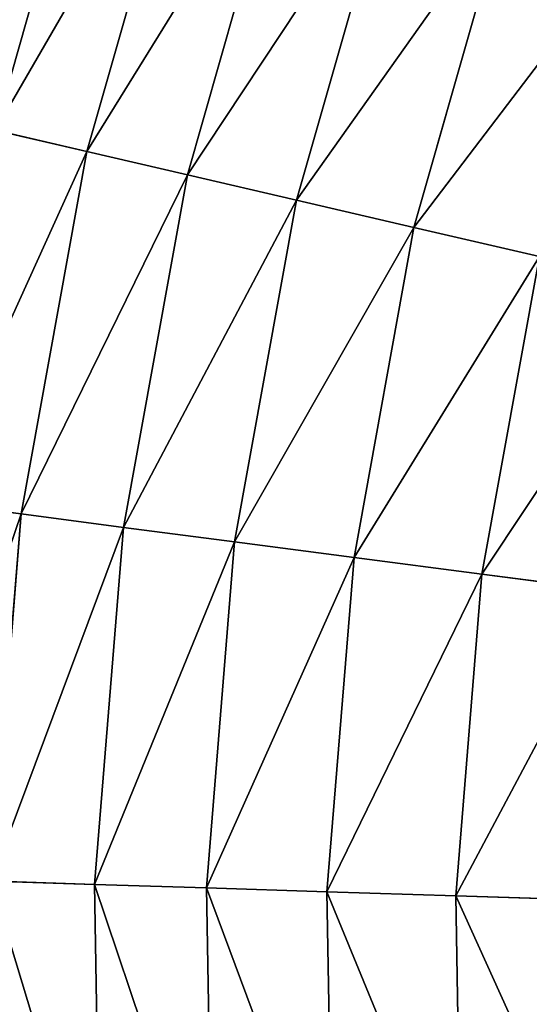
# Model space of a CAD drawing. Extents: x 5 to 965, y 4 to 104.
# Tile 38 of 256: x 11.52 to 17.5, y 53.51 to 65.07. Entities that reach past the tile are written whole.
import ezdxf

# ---------------------------------------------------------------- set-up
doc = ezdxf.new("R2010")
doc.units = 0
doc.layers.get('0').update_dxf_attribs({"color": 13, "linetype": 'CONTINUOUS'})

# ---------------------------------------------------------------- blocks, each defined once
blk = doc.blocks.new('COMPONENT_4')
for p, q in [((7.167470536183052, 64.46670194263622, 28.5620181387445), (5.95311859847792, 60.2010911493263, 28.5620181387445)), ((7.167470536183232, 64.46670194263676, 71.3175274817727), (5.953118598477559, 60.20109114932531, 71.3175274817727)), ((8.213863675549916, 64.11244992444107, 26.36993596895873), (7.029195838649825, 59.95110941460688, 26.36993596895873)), ((8.213863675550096, 64.11244992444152, 73.50960965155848), (7.029195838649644, 59.95110941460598, 73.50960965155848)), ((9.360999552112, 63.72409187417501, 24.23463560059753), (8.208873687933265, 59.67706039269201, 24.23463560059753)), ((9.360999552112, 63.72409187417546, 75.64491001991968), (8.208873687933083, 59.6770603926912, 75.64491001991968)), ((10.60611461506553, 63.30256338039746, 22.1612611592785), (9.48931019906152, 59.37960429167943, 22.1612611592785)), ((10.60611461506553, 63.30256338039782, 77.7182844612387), (9.48931019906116, 59.37960429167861, 77.7182844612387)), ((11.94620927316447, 62.84887994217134, 20.15480758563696), (10.86742068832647, 59.05945770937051, 20.15480758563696)), ((11.94620927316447, 62.84887994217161, 79.72473803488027), (10.86742068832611, 59.05945770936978, 79.72473803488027)), ((7.029195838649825, 59.95110941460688, 26.36993596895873), (5.95311859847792, 60.2010911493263, 28.5620181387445)), ((5.953118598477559, 60.20109114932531, 71.3175274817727), (7.029195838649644, 59.95110941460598, 73.50960965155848)), ((7.029195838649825, 59.95110941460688, 26.36993596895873), (6.258115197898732, 55.69368914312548, 26.36993596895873)), ((7.029195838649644, 59.95110941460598, 73.50960965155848), (6.258115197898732, 55.69368914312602, 73.50960965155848)), ((8.208873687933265, 59.67706039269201, 24.23463560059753), (7.029195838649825, 59.95110941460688, 26.36993596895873)), ((7.029195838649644, 59.95110941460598, 73.50960965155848), (8.208873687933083, 59.6770603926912, 75.64491001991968)), ((8.208873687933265, 59.67706039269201, 24.23463560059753), (7.458974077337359, 55.5365883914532, 24.23463560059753)), ((8.208873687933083, 59.6770603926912, 75.64491001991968), (7.458974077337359, 55.53658839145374, 75.64491001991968)), ((9.48931019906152, 59.37960429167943, 22.1612611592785), (8.208873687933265, 59.67706039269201, 24.23463560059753)), ((8.208873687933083, 59.6770603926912, 75.64491001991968), (9.48931019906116, 59.37960429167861, 77.7182844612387)), ((9.48931019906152, 59.37960429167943, 22.1612611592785), (8.762400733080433, 55.36606934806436, 22.1612611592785)), ((9.48931019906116, 59.37960429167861, 77.7182844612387), (8.762400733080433, 55.36606934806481, 77.7182844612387)), ((10.86742068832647, 59.05945770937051, 20.15480758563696), (9.48931019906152, 59.37960429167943, 22.1612611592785)), ((9.48931019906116, 59.37960429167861, 77.7182844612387), (10.86742068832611, 59.05945770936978, 79.72473803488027)), ((10.86742068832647, 59.05945770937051, 20.15480758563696), (10.16525509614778, 55.18254280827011, 20.15480758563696)), ((10.86742068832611, 59.05945770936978, 79.72473803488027), (10.16525509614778, 55.18254280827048, 79.72473803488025)), ((12.33988516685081, 58.71739190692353, 18.22010860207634), (10.86742068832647, 59.05945770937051, 20.15480758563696)), ((10.86742068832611, 59.05945770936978, 79.72473803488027), (12.33988516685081, 58.7173919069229, 81.65943701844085)), ((12.33988516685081, 58.71739190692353, 18.22010860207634), (11.66415756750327, 54.98645090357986, 18.22010860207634)), ((12.33988516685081, 58.7173919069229, 81.65943701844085), (11.66415756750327, 54.98645090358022, 81.65943701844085)), ((6.258115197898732, 55.69368914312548, 26.36993596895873), (5.162717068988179, 55.83699313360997, 28.5620181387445)), ((5.16271706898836, 55.83699313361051, 71.3175274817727), (6.258115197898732, 55.69368914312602, 73.50960965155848)), ((6.258115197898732, 55.69368914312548, 26.36993596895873), (5.908047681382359, 51.38119039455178, 26.36993596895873)), ((6.258115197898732, 55.69368914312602, 73.50960965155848), (5.908047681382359, 51.38119039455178, 73.50960965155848)), ((7.458974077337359, 55.5365883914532, 24.23463560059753), (6.258115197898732, 55.69368914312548, 26.36993596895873)), ((6.258115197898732, 55.69368914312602, 73.50960965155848), (7.458974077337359, 55.53658839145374, 75.64491001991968)), ((7.458974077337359, 55.5365883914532, 24.23463560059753), (7.118522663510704, 51.34255087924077, 24.23463560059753)), ((7.458974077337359, 55.53658839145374, 75.64491001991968), (7.118522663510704, 51.34255087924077, 75.64491001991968)), ((8.762400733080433, 55.36606934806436, 22.1612611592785), (7.458974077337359, 55.5365883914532, 24.23463560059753)), ((7.458974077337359, 55.53658839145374, 75.64491001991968), (8.762400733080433, 55.36606934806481, 77.7182844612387)), ((8.762400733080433, 55.36606934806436, 22.1612611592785), (8.43238675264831, 51.30061108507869, 22.1612611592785)), ((8.762400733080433, 55.36606934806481, 77.7182844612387), (8.43238675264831, 51.30061108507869, 77.7182844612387)), ((10.16525509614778, 55.18254280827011, 20.15480758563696), (8.762400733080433, 55.36606934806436, 22.1612611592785)), ((8.762400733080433, 55.36606934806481, 77.7182844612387), (10.16525509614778, 55.18254280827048, 79.72473803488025)), ((10.16525509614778, 55.18254280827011, 20.15480758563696), (9.846474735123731, 51.25547204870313, 20.15480758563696)), ((10.16525509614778, 55.18254280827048, 79.72473803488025), (9.846474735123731, 51.25547204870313, 79.72473803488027)), ((11.66415756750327, 54.98645090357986, 18.22010860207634), (10.16525509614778, 55.18254280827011, 20.15480758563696)), ((10.16525509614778, 55.18254280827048, 79.72473803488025), (11.66415756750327, 54.98645090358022, 81.65943701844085)), ((11.66415756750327, 54.98645090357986, 18.22010860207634), (11.35737994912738, 51.20724251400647, 18.22010860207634)), ((11.66415756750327, 54.98645090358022, 81.65943701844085), (11.35737994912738, 51.20724251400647, 81.65943701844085)), ((13.25549715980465, 54.77826603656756, 16.36182506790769), (11.66415756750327, 54.98645090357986, 18.22010860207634)), ((11.66415756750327, 54.98645090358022, 81.65943701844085), (13.25549715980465, 54.77826603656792, 83.5177205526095)), ((7.118522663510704, 51.34255087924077, 24.23463560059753), (5.908047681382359, 51.38119039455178, 26.36993596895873)), ((5.908047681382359, 51.38119039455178, 73.50960965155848), (7.118522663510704, 51.34255087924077, 75.64491001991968)), ((8.43238675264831, 51.30061108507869, 22.1612611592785), (7.118522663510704, 51.34255087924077, 24.23463560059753)), ((7.118522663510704, 51.34255087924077, 24.23463560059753), (7.190798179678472, 47.13533872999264, 24.23463560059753)), ((7.118522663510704, 51.34255087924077, 75.64491001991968), (8.43238675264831, 51.30061108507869, 77.7182844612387)), ((7.118522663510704, 51.34255087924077, 75.64491001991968), (7.190798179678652, 47.13533872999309, 75.64491001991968)), ((9.846474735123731, 51.25547204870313, 20.15480758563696), (8.43238675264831, 51.30061108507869, 22.1612611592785)), ((8.43238675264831, 51.30061108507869, 22.1612611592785), (8.502446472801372, 47.22238208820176, 22.1612611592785)), ((8.43238675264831, 51.30061108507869, 77.7182844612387), (9.846474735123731, 51.25547204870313, 79.72473803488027)), ((8.43238675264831, 51.30061108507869, 77.7182844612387), (8.502446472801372, 47.22238208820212, 77.7182844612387)), ((11.35737994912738, 51.20724251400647, 18.22010860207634), (9.846474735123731, 51.25547204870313, 20.15480758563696)), ((9.846474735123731, 51.25547204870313, 20.15480758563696), (9.914149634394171, 47.31606526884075, 20.15480758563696)), ((9.846474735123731, 51.25547204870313, 79.72473803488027), (11.35737994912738, 51.20724251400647, 81.65943701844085)), ((9.846474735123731, 51.25547204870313, 79.72473803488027), (9.914149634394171, 47.3160652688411, 79.72473803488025)), ((12.96146249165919, 51.15603867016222, 16.36182506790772), (11.35737994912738, 51.20724251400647, 18.22010860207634)), ((11.35737994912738, 51.20724251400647, 18.22010860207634), (11.42250674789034, 47.41616258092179, 18.22010860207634)), ((11.35737994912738, 51.20724251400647, 81.65943701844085), (12.96146249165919, 51.15603867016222, 83.5177205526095)), ((11.35737994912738, 51.20724251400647, 81.65943701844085), (11.42250674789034, 47.41616258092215, 81.65943701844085))]:
    blk.add_line(p, q)
mesh = blk.add_polyface()
corners = [(4.983234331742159, 60.42640336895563, 30.80560119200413), (7.167470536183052, 64.46670194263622, 28.5620181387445), (5.95311859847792, 60.2010911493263, 28.5620181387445), (6.224340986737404, 64.78599450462, 30.80560119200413)]
mesh.append_faces([[corners[k] for k in face] for face in [(0, 1, 2), (1, 0, 3)]], dxfattribs={"vtx0": -1})
mesh = blk.add_polyface()
corners = [(7.167470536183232, 64.46670194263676, 71.3175274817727), (4.983234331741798, 60.42640336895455, 69.07394442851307), (5.953118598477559, 60.20109114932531, 71.3175274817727), (6.224340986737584, 64.78599450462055, 69.07394442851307)]
mesh.append_faces([[corners[k] for k in face] for face in [(0, 1, 2), (1, 0, 3)]], dxfattribs={"vtx0": -1})
mesh = blk.add_polyface()
corners = [(5.95311859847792, 60.2010911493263, 28.5620181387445), (8.213863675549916, 64.11244992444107, 26.36993596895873), (7.029195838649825, 59.95110941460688, 26.36993596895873), (7.167470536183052, 64.46670194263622, 28.5620181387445)]
mesh.append_faces([[corners[k] for k in face] for face in [(0, 1, 2), (1, 0, 3)]], dxfattribs={"vtx0": -1})
mesh = blk.add_polyface()
corners = [(8.213863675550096, 64.11244992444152, 73.50960965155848), (5.953118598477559, 60.20109114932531, 71.3175274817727), (7.029195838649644, 59.95110941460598, 73.50960965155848), (7.167470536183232, 64.46670194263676, 71.3175274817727)]
mesh.append_faces([[corners[k] for k in face] for face in [(0, 1, 2), (1, 0, 3)]], dxfattribs={"vtx0": -1})
mesh = blk.add_polyface()
corners = [(7.029195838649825, 59.95110941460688, 26.36993596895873), (9.360999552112, 63.72409187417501, 24.23463560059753), (8.208873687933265, 59.67706039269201, 24.23463560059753), (8.213863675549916, 64.11244992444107, 26.36993596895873)]
mesh.append_faces([[corners[k] for k in face] for face in [(0, 1, 2), (1, 0, 3)]], dxfattribs={"vtx0": -1})
mesh = blk.add_polyface()
corners = [(9.360999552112, 63.72409187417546, 75.64491001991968), (7.029195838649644, 59.95110941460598, 73.50960965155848), (8.208873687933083, 59.6770603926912, 75.64491001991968), (8.213863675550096, 64.11244992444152, 73.50960965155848)]
mesh.append_faces([[corners[k] for k in face] for face in [(0, 1, 2), (1, 0, 3)]], dxfattribs={"vtx0": -1})
mesh = blk.add_polyface()
corners = [(8.208873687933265, 59.67706039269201, 24.23463560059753), (10.60611461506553, 63.30256338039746, 22.1612611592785), (9.48931019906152, 59.37960429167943, 22.1612611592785), (9.360999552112, 63.72409187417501, 24.23463560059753)]
mesh.append_faces([[corners[k] for k in face] for face in [(0, 1, 2), (1, 0, 3)]], dxfattribs={"vtx0": -1})
mesh = blk.add_polyface()
corners = [(10.60611461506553, 63.30256338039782, 77.7182844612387), (8.208873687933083, 59.6770603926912, 75.64491001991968), (9.48931019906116, 59.37960429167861, 77.7182844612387), (9.360999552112, 63.72409187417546, 75.64491001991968)]
mesh.append_faces([[corners[k] for k in face] for face in [(0, 1, 2), (1, 0, 3)]], dxfattribs={"vtx0": -1})
mesh = blk.add_polyface()
corners = [(9.48931019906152, 59.37960429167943, 22.1612611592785), (11.94620927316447, 62.84887994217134, 20.15480758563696), (10.86742068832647, 59.05945770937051, 20.15480758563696), (10.60611461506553, 63.30256338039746, 22.1612611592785)]
mesh.append_faces([[corners[k] for k in face] for face in [(0, 1, 2), (1, 0, 3)]], dxfattribs={"vtx0": -1})
mesh = blk.add_polyface()
corners = [(11.94620927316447, 62.84887994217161, 79.72473803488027), (9.48931019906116, 59.37960429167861, 77.7182844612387), (10.86742068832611, 59.05945770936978, 79.72473803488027), (10.60611461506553, 63.30256338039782, 77.7182844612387)]
mesh.append_faces([[corners[k] for k in face] for face in [(0, 1, 2), (1, 0, 3)]], dxfattribs={"vtx0": -1})
mesh = blk.add_polyface()
corners = [(10.86742068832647, 59.05945770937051, 20.15480758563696), (13.37805512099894, 62.36413452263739, 18.22010860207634), (12.33988516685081, 58.71739190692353, 18.22010860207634), (11.94620927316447, 62.84887994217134, 20.15480758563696)]
mesh.append_faces([[corners[k] for k in face] for face in [(0, 1, 2), (1, 0, 3)]], dxfattribs={"vtx0": -1})
mesh = blk.add_polyface()
corners = [(13.37805512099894, 62.36413452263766, 81.65943701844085), (10.86742068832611, 59.05945770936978, 79.72473803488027), (12.33988516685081, 58.7173919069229, 81.65943701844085), (11.94620927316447, 62.84887994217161, 79.72473803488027)]
mesh.append_faces([[corners[k] for k in face] for face in [(0, 1, 2), (1, 0, 3)]], dxfattribs={"vtx0": -1})
mesh = blk.add_polyface()
corners = [(5.162717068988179, 55.83699313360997, 28.5620181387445), (7.029195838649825, 59.95110941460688, 26.36993596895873), (6.258115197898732, 55.69368914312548, 26.36993596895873), (5.95311859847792, 60.2010911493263, 28.5620181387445)]
mesh.append_faces([[corners[k] for k in face] for face in [(0, 1, 2), (1, 0, 3)]], dxfattribs={"vtx0": -1})
mesh = blk.add_polyface()
corners = [(7.029195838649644, 59.95110941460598, 73.50960965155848), (5.16271706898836, 55.83699313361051, 71.3175274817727), (6.258115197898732, 55.69368914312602, 73.50960965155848), (5.953118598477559, 60.20109114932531, 71.3175274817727)]
mesh.append_faces([[corners[k] for k in face] for face in [(0, 1, 2), (1, 0, 3)]], dxfattribs={"vtx0": -1})
mesh = blk.add_polyface()
corners = [(6.258115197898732, 55.69368914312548, 26.36993596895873), (8.208873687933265, 59.67706039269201, 24.23463560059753), (7.458974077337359, 55.5365883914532, 24.23463560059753), (7.029195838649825, 59.95110941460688, 26.36993596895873)]
mesh.append_faces([[corners[k] for k in face] for face in [(0, 1, 2), (1, 0, 3)]], dxfattribs={"vtx0": -1})
mesh = blk.add_polyface()
corners = [(8.208873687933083, 59.6770603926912, 75.64491001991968), (6.258115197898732, 55.69368914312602, 73.50960965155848), (7.458974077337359, 55.53658839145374, 75.64491001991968), (7.029195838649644, 59.95110941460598, 73.50960965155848)]
mesh.append_faces([[corners[k] for k in face] for face in [(0, 1, 2), (1, 0, 3)]], dxfattribs={"vtx0": -1})
mesh = blk.add_polyface()
corners = [(7.458974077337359, 55.5365883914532, 24.23463560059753), (9.48931019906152, 59.37960429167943, 22.1612611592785), (8.762400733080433, 55.36606934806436, 22.1612611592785), (8.208873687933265, 59.67706039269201, 24.23463560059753)]
mesh.append_faces([[corners[k] for k in face] for face in [(0, 1, 2), (1, 0, 3)]], dxfattribs={"vtx0": -1})
mesh = blk.add_polyface()
corners = [(9.48931019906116, 59.37960429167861, 77.7182844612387), (7.458974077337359, 55.53658839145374, 75.64491001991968), (8.762400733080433, 55.36606934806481, 77.7182844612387), (8.208873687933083, 59.6770603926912, 75.64491001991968)]
mesh.append_faces([[corners[k] for k in face] for face in [(0, 1, 2), (1, 0, 3)]], dxfattribs={"vtx0": -1})
mesh = blk.add_polyface()
corners = [(8.762400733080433, 55.36606934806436, 22.1612611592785), (10.86742068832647, 59.05945770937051, 20.15480758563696), (10.16525509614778, 55.18254280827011, 20.15480758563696), (9.48931019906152, 59.37960429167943, 22.1612611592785)]
mesh.append_faces([[corners[k] for k in face] for face in [(0, 1, 2), (1, 0, 3)]], dxfattribs={"vtx0": -1})
mesh = blk.add_polyface()
corners = [(10.86742068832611, 59.05945770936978, 79.72473803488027), (8.762400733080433, 55.36606934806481, 77.7182844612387), (10.16525509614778, 55.18254280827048, 79.72473803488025), (9.48931019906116, 59.37960429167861, 77.7182844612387)]
mesh.append_faces([[corners[k] for k in face] for face in [(0, 1, 2), (1, 0, 3)]], dxfattribs={"vtx0": -1})
mesh = blk.add_polyface()
corners = [(10.16525509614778, 55.18254280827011, 20.15480758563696), (12.33988516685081, 58.71739190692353, 18.22010860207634), (11.66415756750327, 54.98645090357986, 18.22010860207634), (10.86742068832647, 59.05945770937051, 20.15480758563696)]
mesh.append_faces([[corners[k] for k in face] for face in [(0, 1, 2), (1, 0, 3)]], dxfattribs={"vtx0": -1})
mesh = blk.add_polyface()
corners = [(12.33988516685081, 58.7173919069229, 81.65943701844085), (10.16525509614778, 55.18254280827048, 79.72473803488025), (11.66415756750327, 54.98645090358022, 81.65943701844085), (10.86742068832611, 59.05945770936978, 79.72473803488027)]
mesh.append_faces([[corners[k] for k in face] for face in [(0, 1, 2), (1, 0, 3)]], dxfattribs={"vtx0": -1})
mesh = blk.add_polyface()
corners = [(11.66415756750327, 54.98645090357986, 18.22010860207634), (13.90315633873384, 58.35423095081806, 16.36182506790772), (13.25549715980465, 54.77826603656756, 16.36182506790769), (12.33988516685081, 58.71739190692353, 18.22010860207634)]
mesh.append_faces([[corners[k] for k in face] for face in [(0, 1, 2), (1, 0, 3)]], dxfattribs={"vtx0": -1})
mesh = blk.add_polyface()
corners = [(13.90315633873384, 58.35423095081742, 83.5177205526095), (11.66415756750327, 54.98645090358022, 81.65943701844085), (13.25549715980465, 54.77826603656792, 83.5177205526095), (12.33988516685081, 58.7173919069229, 81.65943701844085)]
mesh.append_faces([[corners[k] for k in face] for face in [(0, 1, 2), (1, 0, 3)]], dxfattribs={"vtx0": -1})
mesh = blk.add_polyface()
corners = [(4.803877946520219, 51.41643654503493, 28.5620181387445), (6.258115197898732, 55.69368914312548, 26.36993596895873), (5.908047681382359, 51.38119039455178, 26.36993596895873), (5.162717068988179, 55.83699313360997, 28.5620181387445)]
mesh.append_faces([[corners[k] for k in face] for face in [(0, 1, 2), (1, 0, 3)]], dxfattribs={"vtx0": -1})
mesh = blk.add_polyface()
corners = [(6.258115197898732, 55.69368914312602, 73.50960965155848), (4.803877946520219, 51.41643654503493, 71.3175274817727), (5.908047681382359, 51.38119039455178, 73.50960965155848), (5.16271706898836, 55.83699313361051, 71.3175274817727)]
mesh.append_faces([[corners[k] for k in face] for face in [(0, 1, 2), (1, 0, 3)]], dxfattribs={"vtx0": -1})
mesh = blk.add_polyface()
corners = [(5.908047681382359, 51.38119039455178, 26.36993596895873), (7.458974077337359, 55.5365883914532, 24.23463560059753), (7.118522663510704, 51.34255087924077, 24.23463560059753), (6.258115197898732, 55.69368914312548, 26.36993596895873)]
mesh.append_faces([[corners[k] for k in face] for face in [(0, 1, 2), (1, 0, 3)]], dxfattribs={"vtx0": -1})
mesh = blk.add_polyface()
corners = [(7.458974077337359, 55.53658839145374, 75.64491001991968), (5.908047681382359, 51.38119039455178, 73.50960965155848), (7.118522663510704, 51.34255087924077, 75.64491001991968), (6.258115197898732, 55.69368914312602, 73.50960965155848)]
mesh.append_faces([[corners[k] for k in face] for face in [(0, 1, 2), (1, 0, 3)]], dxfattribs={"vtx0": -1})
mesh = blk.add_polyface()
corners = [(7.118522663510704, 51.34255087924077, 24.23463560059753), (8.762400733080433, 55.36606934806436, 22.1612611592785), (8.43238675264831, 51.30061108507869, 22.1612611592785), (7.458974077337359, 55.5365883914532, 24.23463560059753)]
mesh.append_faces([[corners[k] for k in face] for face in [(0, 1, 2), (1, 0, 3)]], dxfattribs={"vtx0": -1})
mesh = blk.add_polyface()
corners = [(8.762400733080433, 55.36606934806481, 77.7182844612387), (7.118522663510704, 51.34255087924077, 75.64491001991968), (8.43238675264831, 51.30061108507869, 77.7182844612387), (7.458974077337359, 55.53658839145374, 75.64491001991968)]
mesh.append_faces([[corners[k] for k in face] for face in [(0, 1, 2), (1, 0, 3)]], dxfattribs={"vtx0": -1})
mesh = blk.add_polyface()
corners = [(8.43238675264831, 51.30061108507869, 22.1612611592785), (10.16525509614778, 55.18254280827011, 20.15480758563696), (9.846474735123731, 51.25547204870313, 20.15480758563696), (8.762400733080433, 55.36606934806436, 22.1612611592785)]
mesh.append_faces([[corners[k] for k in face] for face in [(0, 1, 2), (1, 0, 3)]], dxfattribs={"vtx0": -1})
mesh = blk.add_polyface()
corners = [(10.16525509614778, 55.18254280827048, 79.72473803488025), (8.43238675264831, 51.30061108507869, 77.7182844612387), (9.846474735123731, 51.25547204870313, 79.72473803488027), (8.762400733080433, 55.36606934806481, 77.7182844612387)]
mesh.append_faces([[corners[k] for k in face] for face in [(0, 1, 2), (1, 0, 3)]], dxfattribs={"vtx0": -1})
mesh = blk.add_polyface()
corners = [(9.846474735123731, 51.25547204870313, 20.15480758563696), (11.66415756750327, 54.98645090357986, 18.22010860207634), (11.35737994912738, 51.20724251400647, 18.22010860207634), (10.16525509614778, 55.18254280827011, 20.15480758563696)]
mesh.append_faces([[corners[k] for k in face] for face in [(0, 1, 2), (1, 0, 3)]], dxfattribs={"vtx0": -1})
mesh = blk.add_polyface()
corners = [(11.66415756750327, 54.98645090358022, 81.65943701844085), (9.846474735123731, 51.25547204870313, 79.72473803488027), (11.35737994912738, 51.20724251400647, 81.65943701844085), (10.16525509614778, 55.18254280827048, 79.72473803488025)]
mesh.append_faces([[corners[k] for k in face] for face in [(0, 1, 2), (1, 0, 3)]], dxfattribs={"vtx0": -1})
mesh = blk.add_polyface()
corners = [(11.35737994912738, 51.20724251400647, 18.22010860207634), (13.25549715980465, 54.77826603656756, 16.36182506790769), (12.96146249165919, 51.15603867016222, 16.36182506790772), (11.66415756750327, 54.98645090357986, 18.22010860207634)]
mesh.append_faces([[corners[k] for k in face] for face in [(0, 1, 2), (1, 0, 3)]], dxfattribs={"vtx0": -1})
mesh = blk.add_polyface()
corners = [(13.25549715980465, 54.77826603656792, 83.5177205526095), (11.35737994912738, 51.20724251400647, 81.65943701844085), (12.96146249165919, 51.15603867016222, 83.5177205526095), (11.66415756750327, 54.98645090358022, 81.65943701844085)]
mesh.append_faces([[corners[k] for k in face] for face in [(0, 1, 2), (1, 0, 3)]], dxfattribs={"vtx0": -1})
mesh = blk.add_polyface()
corners = [(5.908047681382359, 51.38119039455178, 26.36993596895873), (7.190798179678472, 47.13533872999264, 24.23463560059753), (5.982364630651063, 47.05514488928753, 26.36993596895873), (7.118522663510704, 51.34255087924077, 24.23463560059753)]
mesh.append_faces([[corners[k] for k in face] for face in [(0, 1, 2), (1, 0, 3)]], dxfattribs={"vtx0": -1})
mesh = blk.add_polyface()
corners = [(7.190798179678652, 47.13533872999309, 75.64491001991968), (5.908047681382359, 51.38119039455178, 73.50960965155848), (5.982364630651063, 47.05514488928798, 73.50960965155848), (7.118522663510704, 51.34255087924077, 75.64491001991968)]
mesh.append_faces([[corners[k] for k in face] for face in [(0, 1, 2), (1, 0, 3)]], dxfattribs={"vtx0": -1})
mesh = blk.add_polyface()
corners = [(7.118522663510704, 51.34255087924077, 24.23463560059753), (8.502446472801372, 47.22238208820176, 22.1612611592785), (7.190798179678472, 47.13533872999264, 24.23463560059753), (8.43238675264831, 51.30061108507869, 22.1612611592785)]
mesh.append_faces([[corners[k] for k in face] for face in [(0, 1, 2), (1, 0, 3)]], dxfattribs={"vtx0": -1})
mesh = blk.add_polyface()
corners = [(8.502446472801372, 47.22238208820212, 77.7182844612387), (7.118522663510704, 51.34255087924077, 75.64491001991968), (7.190798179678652, 47.13533872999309, 75.64491001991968), (8.43238675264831, 51.30061108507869, 77.7182844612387)]
mesh.append_faces([[corners[k] for k in face] for face in [(0, 1, 2), (1, 0, 3)]], dxfattribs={"vtx0": -1})
mesh = blk.add_polyface()
corners = [(8.43238675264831, 51.30061108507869, 22.1612611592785), (9.914149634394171, 47.31606526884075, 20.15480758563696), (8.502446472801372, 47.22238208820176, 22.1612611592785), (9.846474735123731, 51.25547204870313, 20.15480758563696)]
mesh.append_faces([[corners[k] for k in face] for face in [(0, 1, 2), (1, 0, 3)]], dxfattribs={"vtx0": -1})
mesh = blk.add_polyface()
corners = [(9.914149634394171, 47.3160652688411, 79.72473803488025), (8.43238675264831, 51.30061108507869, 77.7182844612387), (8.502446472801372, 47.22238208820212, 77.7182844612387), (9.846474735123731, 51.25547204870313, 79.72473803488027)]
mesh.append_faces([[corners[k] for k in face] for face in [(0, 1, 2), (1, 0, 3)]], dxfattribs={"vtx0": -1})
mesh = blk.add_polyface()
corners = [(9.846474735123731, 51.25547204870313, 20.15480758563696), (11.42250674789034, 47.41616258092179, 18.22010860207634), (9.914149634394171, 47.31606526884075, 20.15480758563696), (11.35737994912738, 51.20724251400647, 18.22010860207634)]
mesh.append_faces([[corners[k] for k in face] for face in [(0, 1, 2), (1, 0, 3)]], dxfattribs={"vtx0": -1})
mesh = blk.add_polyface()
corners = [(11.42250674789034, 47.41616258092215, 81.65943701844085), (9.846474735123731, 51.25547204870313, 79.72473803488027), (9.914149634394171, 47.3160652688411, 79.72473803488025), (11.35737994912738, 51.20724251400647, 81.65943701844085)]
mesh.append_faces([[corners[k] for k in face] for face in [(0, 1, 2), (1, 0, 3)]], dxfattribs={"vtx0": -1})
mesh = blk.add_polyface()
corners = [(11.35737994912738, 51.20724251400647, 18.22010860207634), (13.02388404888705, 47.52243288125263, 16.36182506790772), (11.42250674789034, 47.41616258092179, 18.22010860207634), (12.96146249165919, 51.15603867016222, 16.36182506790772)]
mesh.append_faces([[corners[k] for k in face] for face in [(0, 1, 2), (1, 0, 3)]], dxfattribs={"vtx0": -1})
mesh = blk.add_polyface()
corners = [(13.02388404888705, 47.5224328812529, 83.5177205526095), (11.35737994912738, 51.20724251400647, 81.65943701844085), (11.42250674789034, 47.41616258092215, 81.65943701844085), (12.96146249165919, 51.15603867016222, 83.5177205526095)]
mesh.append_faces([[corners[k] for k in face] for face in [(0, 1, 2), (1, 0, 3)]], dxfattribs={"vtx0": -1})
blk = doc.blocks.new('COMPONENT_5')
blk.add_blockref('COMPONENT_4', (0, 0))
blk = doc.blocks.new('GROUP_9')
blk.add_blockref('COMPONENT_5', (-79.99999999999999, 0))
blk = doc.blocks.new('GROUP_14')
blk.add_blockref('GROUP_9', (79.91759314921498, 0))

msp = doc.modelspace()

# ---------------------------------------------------------------- block references
msp.add_blockref('GROUP_14', (5.360500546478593, 3.573054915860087, 2.907641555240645))

doc.saveas('drawing.dxf')
